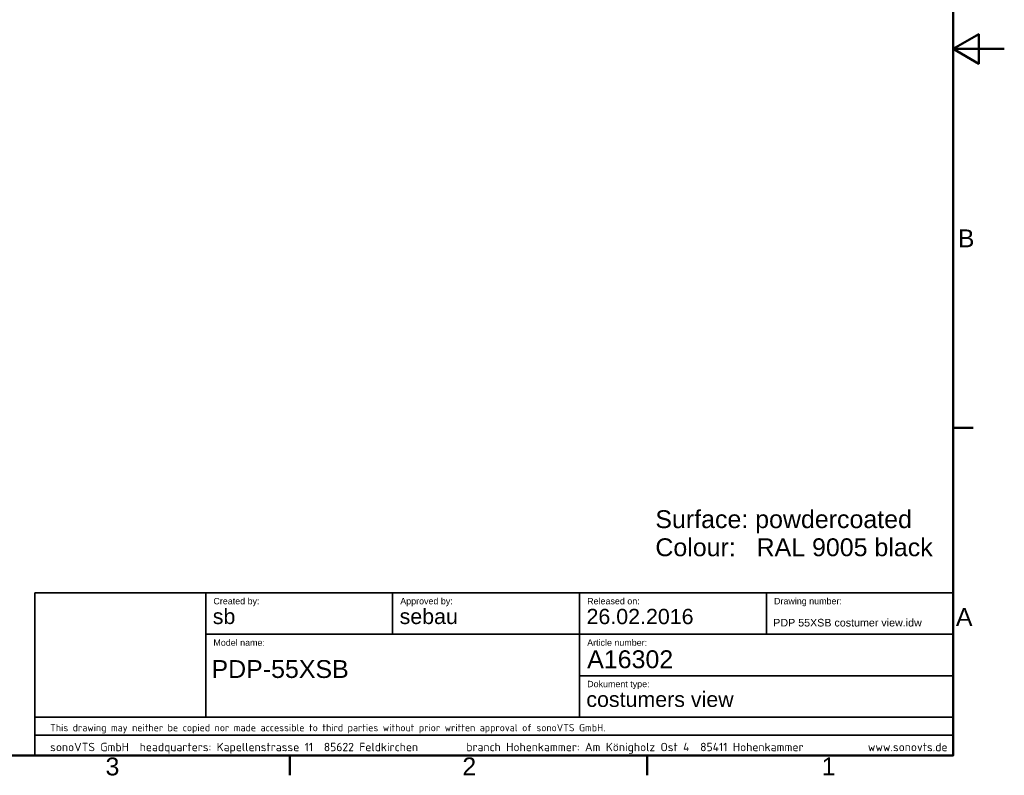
# Model space of a CAD drawing. Header units: millimetres. Extents: x 0 to 4200, y 0 to 2970.
# Tile 16 of 22: x 2270 to 4200, y 61 to 1542. Entities that reach past the tile are written whole.
import ezdxf

# ---------------------------------------------------------------- set-up
doc = ezdxf.new("R2010")
doc.units = ezdxf.units.MM
doc.header["$LTSCALE"] = 10
for name, color, linetype, lineweight in [('Rahmen_0', 7, 'Continuous', 50), ('Rahmen_2', 7, 'Continuous', 50), ('Skizziergeometrie(ISO)', 7, 'Continuous', 35), ('Symbole(ISO)', 7, 'Continuous', 18)]:
    doc.layers.add(name, color=color, linetype=linetype, lineweight=lineweight)
doc.styles.add('Aktuell-BSI', font='arial.ttf')
doc.styles.add('Aktuell-ISO', font='arial.ttf')
doc.styles.add('Textstil28', font='arial.ttf')
doc.styles.add('Textstil29', font='arial.ttf')
doc.styles.add('Textstil9', font='arial.ttf')

# ---------------------------------------------------------------- blocks, each defined once
blk = doc.blocks.new('Ränder Standardrahmen')
at = {"layer": 'Rahmen_0'}
for p, q in [((410, 74.25), (413.9, 74.25)), ((280, 10), (280, 6.1)), ((350, 10), (350, 6.1))]:
    blk.add_line(p, q, dxfattribs=at)
at = {"layer": 'Rahmen_0', "flags": 128}
for points in [[(10, 10), (10, 287), (410, 287), (410, 10), (10, 10)], [(420, 148.5), (410, 148.5), (415, 151.39), (415, 145.61), (410, 148.5)]]:
    blk.add_lwpolyline(points, dxfattribs=at)
at = {"layer": 'Rahmen_2', "char_height": 3.5, "attachment_point": 7, "style": 'Aktuell-BSI'}
for s, insert in [('B', (410.89, 109.63)), ('A', (410.51, 35.38)), ('3', (243.86, 6.04)), ('2', (313.79, 6.1)), ('1', (384.2, 6.1))]:
    blk.add_mtext(s, dxfattribs=dict(at, insert=insert))
blk = doc.blocks.new('Schriftfelder Kundenansicht englisch')
at = {"layer": 'Skizziergeometrie(ISO)'}
for p, q in [((89.84, 95.82), (269.84, 95.82)), ((89.84, 95.82), (89.84, 63.94)), ((123.34, 95.82), (123.34, 71.44)), ((159.96, 95.82), (159.96, 87.69)), ((196.59, 95.82), (196.59, 87.69)), ((233.21, 95.82), (233.21, 87.69)), ((269.84, 63.94), (269.84, 95.82)), ((123.34, 87.69), (269.84, 87.69)), ((196.59, 87.69), (196.59, 71.44)), ((196.59, 79.57), (269.84, 79.57)), ((269.84, 71.44), (89.84, 71.44)), ((89.84, 67.94), (269.84, 67.94)), ((89.84, 63.94), (269.84, 63.94))]:
    blk.add_line(p, q, dxfattribs=at)
at = {"layer": 'Symbole(ISO)', "color": 7, "style": 'Aktuell-ISO'}
for s, insert, char_height, width, attachment_point in [('\\fArial|b0|i0;\\H1.2500;Created by:', (124.84, 94.82), 1.25, 31.1332, 1), ('\\fArial|b0|i0;\\H1.2500;Approved by:', (161.46, 94.82), 1.25, 31.1332, 1), ('\\fArial|b0|i0;\\H1.2500;Released on:', (198.09, 94.82), 1.25, 31.1332, 1), ('\\fArial|b0|i0;\\H1.2500;Drawing number:', (234.71, 94.82), 1.25, 31.1332, 1), ('\\fArial|b0|i0;\\H1.2500;Model name:', (124.84, 86.69), 1.25, 31.1332, 1), ('\\fArial|b0|i0;\\H1.2500;Article number:', (198.09, 86.69), 1.25, 31.1332, 1), ('\\fArial|b0|i0;\\H1.2500;Dokument type:', (198.09, 78.57), 1.25, 31.1332, 1), ('\\fISOCPEUR|b0|i0;\\H1.4000;This drawing may neither be copied nor made accessible to third parties without prior written approval of sonoVTS GmbH.', (92.84, 69.17), 1.4, 243.7378, 4)]:
    blk.add_mtext(s, dxfattribs=dict(at, insert=insert, char_height=char_height, width=width, attachment_point=attachment_point))
at = {"layer": 'Symbole(ISO)', "color": 7, "insert": (92.84, 65.34), "char_height": 1.65, "attachment_point": 4, "style": 'Aktuell-ISO'}
blk.add_mtext('\\fISOCPEUR|b0|i0;\\H1.6500;sonoVTS GmbH\\fISOCPEUR|b0|i0;\\H1.6500;  headquarters: Kapellenstrasse 11  85622 Feldkirchen         branch Hohenkammer: Am Königholz Ost 4  85411 Hohenkammer            www.sonovts.de', dxfattribs=at)
at = {"layer": 'Symbole(ISO)', "color": 7}
for tag, p, height, style in [('KONSTRUKTEUR_001', (124.71, 89.7), 3, 'Textstil28'), ('KONTROLLIERT_VON_001', (161.33, 89.7), 3, 'Textstil28'), ('KONTROLLDATUM_001', (197.96, 89.68), 3, 'Textstil28'), ('DATEINAME_001', (234.55, 89.22), 1.5, 'Textstil29'), ('Artikelnummer_001', (198.09, 81.05), 3.5, 'Textstil9'), ('BAUTEILNUMMER_001', (124.46, 79.13), 3.5, 'Textstil9'), ('costumers_view_001', (197.92, 73.45), 3, 'Textstil28')]:
    blk.add_attdef(tag, p, '', height=height, dxfattribs=dict(at, style=style))

msp = doc.modelspace()

# ---------------------------------------------------------------- block references
at = {"xscale": 10, "yscale": 10, "zscale": 10}
msp.add_blockref('Ränder Standardrahmen', (0, 0), dxfattribs=at)
msp.add_blockref('Schriftfelder Kundenansicht englisch', (1401.63, -539.43), dxfattribs=at).add_auto_attribs({'Artikelnummer_001': 'A16302', 'costumers_view_001': 'costumers view', 'DATEINAME_001': 'PDP 55XSB costumer view.idw', 'KONTROLLDATUM_001': '26.02.2016', 'KONTROLLIERT_VON_001': 'sebau', 'BAUTEILNUMMER_001': 'PDP-55XSB', 'KONSTRUKTEUR_001': 'sb'})

# ---------------------------------------------------------------- texts
at = {"layer": 'Symbole(ISO)', "color": 7, "insert": (3516.14, 580.71), "char_height": 35, "width": 1441.9757, "attachment_point": 1, "line_spacing_factor": 0.944221, "style": 'Aktuell-ISO'}
msp.add_mtext('{\\fArial|b0|i0;\\H35.0000;Surface: powdercoated\\PColour:   RAL 9005 black}', dxfattribs=at)

doc.saveas('drawing.dxf')
